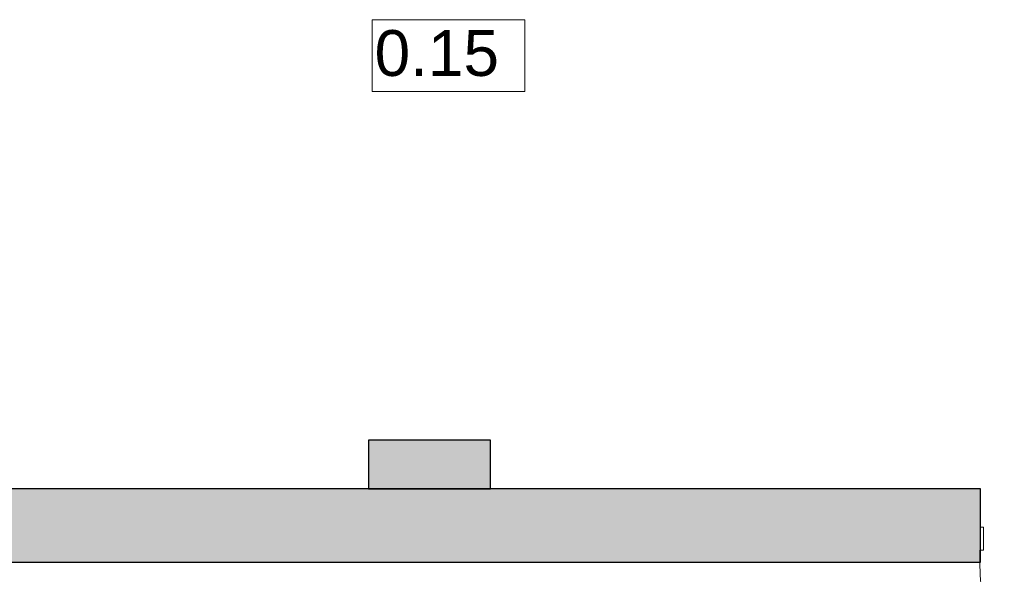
# Model space of a CAD drawing. Header units: centimetres. Extents: x -25572 to 23555, y -2435 to 15405.
# Tile 86 of 134: x 8624 to 8947, y 5763 to 5945. Entities that reach past the tile are written whole.
import ezdxf

# ---------------------------------------------------------------- set-up
doc = ezdxf.new("R2010")
doc.units = ezdxf.units.CM
doc.header["$MEASUREMENT"] = 0
for name, color, linetype, lineweight in [('Nowe_210-A Pomieszczenia_Nr_pióra__41', 7, 'Continuous', 15), ('Nowe_220-A Ściany_Nr_pióra__19', 255, 'Continuous', 0), ('Nowe_220-A Ściany_Nr_pióra__23', 7, 'Continuous', 15), ('Nowe_220-A Ściany_Nr_pióra__27', 7, 'Continuous', 25), ('Nowe_220-A Ściany_Nr_pióra__3', 7, 'Continuous', 13), ('Nowe_220-A Ściany_Nr_pióra__7', 7, 'Continuous', 13)]:
    doc.layers.add(name, color=color, linetype=linetype, lineweight=lineweight)
doc.styles.add('STYL_AUTOMATYCZNY_6', font='arial.ttf')

msp = doc.modelspace()

# ---------------------------------------------------------------- hatches: boundary and pattern name
at = {"layer": 'Nowe_220-A Ściany_Nr_pióra__19', "linetype": 'Continuous', "lineweight": 0}
for points in [[(8738.38, 5791.14), (8778.38, 5791.14), (8778.38, 5807.14), (8738.38, 5807.14)], [(8603.38, 5767.14), (8938.95, 5767.14), (8938.95, 5791.14), (8603.38, 5791.14)]]:
    msp.add_hatch(color=255, dxfattribs=at).paths.add_polyline_path(points)

# ---------------------------------------------------------------- linework, layer by layer
at = {"layer": 'Nowe_210-A Pomieszczenia_Nr_pióra__41', "color": 7, "linetype": 'Continuous', "lineweight": 15}
for p, q in [((8739.56, 5944.92), (8789.6, 5944.92)), ((8739.56, 5921.35), (8739.56, 5944.92)), ((8789.6, 5944.92), (8789.6, 5921.35)), ((8789.6, 5921.35), (8739.56, 5921.35))]:
    msp.add_line(p, q, dxfattribs=at)
at = {"layer": 'Nowe_220-A Ściany_Nr_pióra__23', "color": 7, "linetype": 'Continuous', "lineweight": 15}
for p, q in [((8938.95, 5767.14), (8938.95, 5778.64)), ((8938.95, 5778.64), (8939.95, 5778.64)), ((8939.95, 5778.64), (8939.95, 5771.14)), ((8939.95, 5771.14), (8938.75, 5771.14)), ((8938.75, 5771.14), (8938.75, 5767.14)), ((8938.75, 5767.14), (8938.95, 5767.14))]:
    msp.add_line(p, q, dxfattribs=at)
at = {"layer": 'Nowe_220-A Ściany_Nr_pióra__27', "color": 7, "linetype": 'Continuous', "lineweight": 25}
for p, q in [((8938.95, 5778.64), (8938.95, 5791.14)), ((8938.95, 5778.64), (8938.95, 5791.14)), ((8938.95, 5767.14), (8938.95, 5778.64)), ((8938.95, 5767.14), (8938.95, 5778.64)), ((8938.95, 5767.14), (8938.95, 5778.64))]:
    msp.add_line(p, q, dxfattribs=at)
for points in [[(8778.38, 5807.14), (8738.38, 5807.14)], [(8738.38, 5807.14), (8738.38, 5791.14)], [(8778.38, 5791.14), (8778.38, 5807.14)], [(8938.95, 5791.14), (8603.38, 5791.14)], [(8738.38, 5791.14), (8778.38, 5791.14)], [(8618.38, 5767.14), (8938.95, 5767.14)]]:
    msp.add_lwpolyline(points, dxfattribs=at)
at = {"layer": 'Nowe_220-A Ściany_Nr_pióra__3', "color": 7, "linetype": 'Continuous', "lineweight": 13}
msp.add_arc((9021.15, 5767.14), 82.4, 180, 270, dxfattribs=at)

# ---------------------------------------------------------------- texts
at = {"layer": 'Nowe_210-A Pomieszczenia_Nr_pióra__41', "color": 7, "linetype": 'Continuous', "lineweight": 15, "insert": (8764.58, 5941.5), "char_height": 15, "attachment_point": 2, "style": 'STYL_AUTOMATYCZNY_6'}
msp.add_mtext('\\A1;{\\pqc;\\pt0,25;\\fArial|b0|i0|c238|p0;\\W1.000000;0.15\\fArial|b0|i0|c238|p0;\\W1.000000;\\A1{\\H.66x;\\S^  ;}\\fArial|b0|i0|c238|p0;\\W1.000000;\\fArial|b0|i0|c238|p0;\\W1.000000;\\A1{\\H.66x;\\S^  ;}}', dxfattribs=at)
at = {"layer": 'Nowe_220-A Ściany_Nr_pióra__7', "color": 7, "linetype": 'Continuous', "lineweight": 13, "insert": (8973.91, 5757.14), "char_height": 12.5, "attachment_point": 7, "rotation": 90, "style": 'STYL_AUTOMATYCZNY_6'}
msp.add_mtext('\\A1;{\\pql;\\pt0;\\fArial|b0|i0|c238|p0;\\W1.000000;80\\fArial|b0|i0|c238|p0;\\W1.000000;\\A1{\\H.66x;\\S^  ;}\\fArial|b0|i0|c238|p0;\\W1.000000;\\fArial|b0|i0|c238|p0;\\W1.000000;}', dxfattribs=at)

doc.saveas('drawing.dxf')
